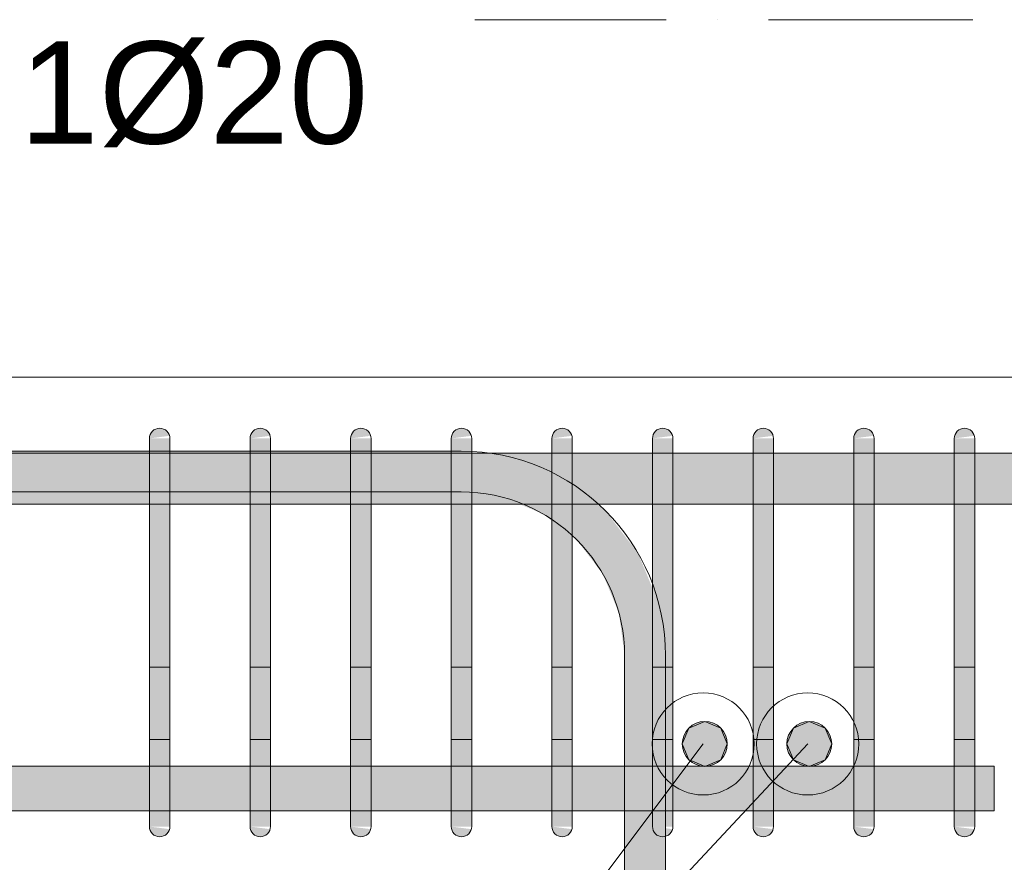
# Model space of a CAD drawing. Header units: millimetres. Extents: x -25607 to 9385, y 1894 to 10168.
# Tile 64 of 181: x -8862 to -8380, y 8682 to 9095. Entities that reach past the tile are written whole.
import ezdxf

# ---------------------------------------------------------------- set-up
doc = ezdxf.new("R2010")
doc.units = ezdxf.units.MM
doc.linetypes.add('Čerchovaná', pattern=[150, 100, -25, 0, -25])
for name, color, linetype, lineweight in [('A-FLOR-LEVL', 51, 'Continuous', 5), ('S-BEAM', 12, 'Continuous', 9), ('S-COLS', 52, 'Continuous', 9), ('S-RBAR', 171, 'Continuous', 5), ('S-RBAR-IDEN', 171, 'Continuous', 5)]:
    doc.layers.add(name, color=color, linetype=linetype, lineweight=lineweight)
doc.styles.add('Arial', font='arial.ttf', dxfattribs={"height": 50})

msp = doc.modelspace()

# ---------------------------------------------------------------- hatches: boundary and pattern name
at = {"layer": 'S-RBAR'}
for color, points in [(7, [(-8798.59, 8890), (-8788.76, 8891.29), (-8789.26, 8892.5), (-8790.06, 8893.54), (-8791.09, 8894.33), (-8792.3, 8894.83), (-8793.59, 8895), (-8794.89, 8894.83), (-8796.09, 8894.33), (-8797.13, 8893.54), (-8797.92, 8892.5), (-8798.42, 8891.29)]), (7, [(-8749.33, 8890), (-8739.5, 8891.29), (-8740, 8892.5), (-8740.8, 8893.54), (-8741.99, 8894.4), (-8743.04, 8894.83), (-8744.33, 8895), (-8745.63, 8894.83), (-8746.83, 8894.33), (-8747.87, 8893.54), (-8748.66, 8892.5), (-8749.16, 8891.29)]), (7, [(-8700.07, 8890), (-8690.24, 8891.29), (-8690.74, 8892.5), (-8691.53, 8893.54), (-8692.73, 8894.4), (-8693.77, 8894.83), (-8695.07, 8895), (-8696.36, 8894.83), (-8697.57, 8894.33), (-8698.6, 8893.54), (-8699.4, 8892.5), (-8699.9, 8891.29)]), (7, [(-8650.81, 8890), (-8640.98, 8891.29), (-8641.48, 8892.5), (-8642.27, 8893.54), (-8643.47, 8894.4), (-8644.51, 8894.83), (-8645.81, 8895), (-8647.68, 8894.59), (-8648.31, 8894.33), (-8649.34, 8893.54), (-8650.14, 8892.5), (-8650.64, 8891.29)]), (7, [(-8601.54, 8890), (-8591.71, 8891.29), (-8592.21, 8892.5), (-8593.01, 8893.54), (-8594.21, 8894.4), (-8595.25, 8894.83), (-8596.54, 8895), (-8597.84, 8894.83), (-8599.04, 8894.33), (-8600.08, 8893.54), (-8600.87, 8892.5), (-8601.37, 8891.29)]), (7, [(-8552.28, 8890), (-8542.45, 8891.29), (-8542.95, 8892.5), (-8543.75, 8893.54), (-8544.94, 8894.4), (-8545.99, 8894.83), (-8547.28, 8895), (-8548.57, 8894.83), (-8549.78, 8894.33), (-8550.82, 8893.54), (-8551.61, 8892.5), (-8552.11, 8891.29)]), (7, [(-8503.02, 8890), (-8493.19, 8891.29), (-8493.69, 8892.5), (-8494.48, 8893.54), (-8495.52, 8894.33), (-8496.72, 8894.83), (-8498.02, 8895), (-8499.31, 8894.83), (-8500.52, 8894.33), (-8501.55, 8893.54), (-8502.35, 8892.5), (-8502.85, 8891.29)]), (7, [(-8453.76, 8890), (-8443.93, 8891.29), (-8444.43, 8892.5), (-8445.22, 8893.54), (-8446.42, 8894.4), (-8447.46, 8894.83), (-8448.76, 8895), (-8450.05, 8894.83), (-8451.26, 8894.33), (-8452.29, 8893.54), (-8453.09, 8892.5), (-8453.58, 8891.29)]), (7, [(-8404.49, 8890), (-8394.66, 8891.29), (-8395.16, 8892.5), (-8395.96, 8893.54), (-8397.16, 8894.4), (-8398.2, 8894.83), (-8399.49, 8895), (-8400.79, 8894.83), (-8401.99, 8894.33), (-8403.03, 8893.54), (-8403.82, 8892.5), (-8404.32, 8891.29)]), (7, [(-8788.59, 8865), (-8788.59, 8890), (-8798.59, 8890), (-8798.59, 8865)]), (7, [(-8739.33, 8865), (-8739.33, 8890), (-8749.33, 8890), (-8749.33, 8865)]), (7, [(-8690.07, 8865), (-8690.07, 8890), (-8700.07, 8890), (-8700.07, 8865)]), (7, [(-8647.68, 8865), (-8640.81, 8865), (-8640.98, 8890), (-8650.81, 8890), (-8650.81, 8865)]), (7, [(-8591.54, 8865), (-8591.54, 8890), (-8601.54, 8890), (-8601.54, 8865)]), (7, [(-8542.28, 8865), (-8542.28, 8890), (-8552.28, 8890), (-8552.28, 8865)]), (7, [(-8493.02, 8865), (-8493.02, 8890), (-8503.02, 8890), (-8503.02, 8865)]), (7, [(-8443.76, 8865), (-8443.76, 8890), (-8453.76, 8890), (-8453.76, 8865)]), (7, [(-8394.49, 8865), (-8394.49, 8890), (-8404.49, 8890), (-8404.49, 8865)]), (7, [(-8788.59, 8725), (-8788.59, 8865), (-8798.59, 8865), (-8798.59, 8725)]), (7, [(-8739.33, 8725), (-8739.33, 8865), (-8749.33, 8865), (-8749.33, 8725)]), (7, [(-8690.07, 8725), (-8690.07, 8865), (-8700.07, 8865), (-8700.07, 8725)]), (7, [(-8640.81, 8725), (-8640.81, 8865), (-8650.81, 8865), (-8650.81, 8725), (-8647.68, 8725)]), (7, [(-8591.54, 8725), (-8591.54, 8865), (-8601.54, 8865), (-8601.54, 8725)]), (7, [(-8542.28, 8725), (-8542.28, 8865), (-8552.28, 8865), (-8552.28, 8725)]), (7, [(-8493.02, 8725), (-8493.02, 8865), (-8503.02, 8865), (-8503.02, 8725), (-8493.36, 8725)]), (7, [(-8443.76, 8725), (-8443.76, 8865), (-8453.76, 8865), (-8453.76, 8725)]), (7, [(-8394.49, 8725), (-8394.49, 8865), (-8404.49, 8865), (-8404.49, 8725)]), (256, [(-8526.66, 8729.45), (-8518.88, 8732.67), (-8515.66, 8740.45), (-8518.88, 8748.22), (-8526.66, 8751.45), (-8534.44, 8748.22), (-8537.66, 8740.45), (-8534.44, 8732.67), (-8531.94, 8731.63)]), (256, [(-8475.49, 8729.45), (-8467.71, 8732.67), (-8464.49, 8740.45), (-8467.71, 8748.22), (-8475.49, 8751.45), (-8483.27, 8748.22), (-8486.49, 8740.45), (-8483.27, 8732.67)]), (7, [(-8788.76, 8700), (-8788.59, 8700), (-8788.59, 8725), (-8798.59, 8725), (-8798.59, 8700), (-8793.59, 8700)]), (7, [(-8739.5, 8700), (-8739.33, 8700), (-8739.33, 8725), (-8749.33, 8725), (-8749.33, 8700), (-8744.33, 8700)]), (7, [(-8690.24, 8700), (-8690.07, 8700), (-8690.07, 8725), (-8700.07, 8725), (-8700.07, 8700), (-8695.07, 8700)]), (7, [(-8640.98, 8700), (-8640.81, 8700), (-8640.81, 8725), (-8650.81, 8725), (-8650.81, 8700), (-8645.81, 8700)]), (7, [(-8591.71, 8700), (-8591.54, 8700), (-8591.54, 8725), (-8601.54, 8725), (-8601.54, 8700), (-8596.54, 8700)]), (7, [(-8542.45, 8700), (-8542.28, 8700), (-8542.28, 8725), (-8552.28, 8725), (-8552.28, 8700), (-8547.28, 8700)]), (7, [(-8493.19, 8700), (-8493.02, 8700), (-8493.02, 8725), (-8503.02, 8725), (-8503.02, 8700), (-8493.36, 8700)]), (7, [(-8443.93, 8700), (-8443.76, 8700), (-8443.76, 8725), (-8453.76, 8725), (-8453.76, 8700), (-8448.76, 8700)]), (7, [(-8394.66, 8700), (-8394.49, 8700), (-8394.49, 8725), (-8404.49, 8725), (-8404.49, 8700), (-8399.49, 8700)]), (7, [(-8793.59, 8695), (-8792.3, 8695.17), (-8791.09, 8695.67), (-8790.06, 8696.46), (-8789.26, 8697.5), (-8788.76, 8698.71), (-8798.59, 8700), (-8798.42, 8698.71), (-8797.92, 8697.5), (-8797.13, 8696.46), (-8796.09, 8695.67), (-8794.89, 8695.17)]), (7, [(-8744.33, 8695), (-8743.04, 8695.17), (-8741.83, 8695.67), (-8740.8, 8696.46), (-8740, 8697.5), (-8739.5, 8698.71), (-8749.33, 8700), (-8749.16, 8698.71), (-8748.66, 8697.5), (-8747.87, 8696.46), (-8746.83, 8695.67), (-8745.63, 8695.17)]), (7, [(-8695.07, 8695), (-8693.77, 8695.17), (-8692.57, 8695.67), (-8691.53, 8696.46), (-8690.74, 8697.5), (-8690.24, 8698.71), (-8700.07, 8700), (-8699.9, 8698.71), (-8699.4, 8697.5), (-8698.6, 8696.46), (-8697.57, 8695.67), (-8696.36, 8695.17)]), (7, [(-8645.81, 8695), (-8644.51, 8695.17), (-8643.31, 8695.67), (-8642.27, 8696.46), (-8641.48, 8697.5), (-8640.98, 8698.71), (-8650.81, 8700), (-8650.64, 8698.71), (-8650.14, 8697.5), (-8649.34, 8696.46), (-8647.68, 8695.41), (-8647.1, 8695.17)]), (7, [(-8596.54, 8695), (-8595.25, 8695.17), (-8594.04, 8695.67), (-8593.01, 8696.46), (-8592.21, 8697.5), (-8591.71, 8698.71), (-8601.54, 8700), (-8601.37, 8698.71), (-8600.87, 8697.5), (-8600.08, 8696.46), (-8599.04, 8695.67), (-8597.84, 8695.17)]), (7, [(-8547.28, 8695), (-8545.99, 8695.17), (-8544.78, 8695.67), (-8543.75, 8696.46), (-8542.95, 8697.5), (-8542.45, 8698.71), (-8552.28, 8700), (-8552.11, 8698.71), (-8551.61, 8697.5), (-8550.82, 8696.46), (-8549.78, 8695.67), (-8548.57, 8695.17)]), (7, [(-8498.02, 8695), (-8496.72, 8695.17), (-8495.52, 8695.67), (-8494.48, 8696.46), (-8493.36, 8698.3), (-8493.36, 8698.73), (-8503.02, 8700), (-8502.85, 8698.71), (-8502.35, 8697.5), (-8501.55, 8696.46), (-8500.52, 8695.67), (-8499.31, 8695.17)]), (7, [(-8448.76, 8695), (-8447.46, 8695.17), (-8446.26, 8695.67), (-8445.22, 8696.46), (-8444.43, 8697.5), (-8443.93, 8698.71), (-8453.76, 8700), (-8453.58, 8698.71), (-8453.09, 8697.5), (-8452.29, 8696.46), (-8451.26, 8695.67), (-8450.05, 8695.17)]), (7, [(-8399.49, 8695), (-8398.2, 8695.17), (-8396.99, 8695.67), (-8395.96, 8696.46), (-8395.16, 8697.5), (-8394.66, 8698.71), (-8404.49, 8700), (-8404.32, 8698.71), (-8403.82, 8697.5), (-8403.03, 8696.46), (-8401.99, 8695.67), (-8400.79, 8695.17)])]:
    msp.add_hatch(color=color, dxfattribs=at).paths.add_polyline_path(points)
h = msp.add_hatch(color=7, dxfattribs=at)
h.paths.add_polyline_path([(-10732.07, 8857.8), (-10564.43, 8857.8), (-10564.43, 8882.8), (-10732.07, 8882.8), (-10732.07, 8863.81)])
h.paths.add_polyline_path([(-10760, 8857.8), (-10742.07, 8857.8), (-10742.07, 8882.8), (-10760, 8882.8), (-10760, 8863.81)])
h.paths.add_polyline_path([(-7035, 8857.8), (-7035, 8882.8), (-7123.69, 8882.8), (-7123.69, 8857.8), (-7065.91, 8857.8)])
h.paths.add_polyline_path([(-10554.43, 8857.8), (-10386.78, 8857.8), (-10386.78, 8882.8), (-10554.43, 8882.8), (-10554.43, 8863.81)])
h.paths.add_polyline_path([(-7837.5, 8857.8), (-7764.89, 8857.8), (-7764.89, 8882.8), (-7851.13, 8882.8), (-7851.13, 8857.8)])
h.paths.add_polyline_path([(-10376.78, 8857.8), (-10209.14, 8857.8), (-10209.14, 8882.8), (-10376.78, 8882.8), (-10376.78, 8863.81)])
h.paths.add_polyline_path([(-10199.14, 8857.8), (-10009.14, 8857.8), (-10009.14, 8882.8), (-10199.14, 8882.8), (-10199.14, 8863.81)])
h.paths.add_polyline_path([(-7754.89, 8857.8), (-7668.65, 8857.8), (-7668.65, 8882.8), (-7754.89, 8882.8), (-7754.89, 8863.81)])
h.paths.add_polyline_path([(-7961.13, 8857.8), (-7961.13, 8882.8), (-8000.39, 8882.8), (-8000.39, 8857.8), (-7991.82, 8857.8)])
h.paths.add_polyline_path([(-7861.13, 8857.8), (-7861.13, 8882.8), (-7951.13, 8882.8), (-7951.13, 8857.8)])
h.paths.add_polyline_path([(-8108.92, 8857.8), (-8108.92, 8882.8), (-8148.18, 8882.8), (-8148.18, 8857.8), (-8146.14, 8857.8)])
h.paths.add_polyline_path([(-8059.65, 8857.8), (-8059.65, 8882.8), (-8098.92, 8882.8), (-8098.92, 8857.8)])
h.paths.add_polyline_path([(-8010.39, 8857.8), (-8010.39, 8882.8), (-8049.65, 8882.8), (-8049.65, 8857.8)])
h.paths.add_polyline_path([(-9999.14, 8857.8), (-9916.59, 8857.8), (-9916.59, 8882.8), (-9999.14, 8882.8), (-9999.14, 8863.81)])
h.paths.add_polyline_path([(-9906.59, 8857.8), (-9824.05, 8857.8), (-9824.05, 8882.8), (-9906.59, 8882.8), (-9906.59, 8863.81)])
h.paths.add_polyline_path([(-9721.5, 8857.8), (-9638.96, 8857.8), (-9638.96, 8882.8), (-9721.5, 8882.8), (-9721.5, 8863.81)])
h.paths.add_polyline_path([(-9814.05, 8857.8), (-9731.5, 8857.8), (-9731.5, 8882.8), (-9814.05, 8882.8), (-9814.05, 8863.81)])
h.paths.add_polyline_path([(-9536.41, 8857.8), (-9453.87, 8857.8), (-9453.87, 8882.8), (-9536.41, 8882.8), (-9536.41, 8863.81)])
h.paths.add_polyline_path([(-9628.96, 8857.8), (-9546.41, 8857.8), (-9546.41, 8882.8), (-9628.96, 8882.8), (-9628.96, 8863.81)])
h.paths.add_polyline_path([(-8256.7, 8857.8), (-8256.7, 8882.8), (-8295.97, 8882.8), (-8295.97, 8857.8)])
h.paths.add_polyline_path([(-8207.44, 8857.8), (-8207.44, 8882.8), (-8246.7, 8882.8), (-8246.7, 8857.8)])
h.paths.add_polyline_path([(-8197.44, 8857.8), (-8158.18, 8857.8), (-8158.18, 8882.8), (-8197.44, 8882.8), (-8197.44, 8863.81)])
h.paths.add_polyline_path([(-8453.76, 8857.8), (-8453.76, 8882.8), (-8493.02, 8882.8), (-8493.02, 8857.8), (-8454.78, 8857.8)])
h.paths.add_polyline_path([(-8404.49, 8857.8), (-8404.49, 8882.8), (-8443.76, 8882.8), (-8443.76, 8857.8)])
h.paths.add_polyline_path([(-8355.23, 8857.8), (-8355.23, 8882.8), (-8394.49, 8882.8), (-8394.49, 8857.8)])
h.paths.add_polyline_path([(-8305.97, 8857.8), (-8305.97, 8882.8), (-8345.23, 8882.8), (-8345.23, 8857.8)])
h.paths.add_polyline_path([(-9443.87, 8857.8), (-9361.32, 8857.8), (-9361.32, 8882.8), (-9443.87, 8882.8), (-9443.87, 8863.81)])
h.paths.add_polyline_path([(-9258.78, 8857.8), (-9176.23, 8857.8), (-9176.23, 8882.8), (-9258.78, 8882.8), (-9258.78, 8863.81)])
h.paths.add_polyline_path([(-9351.32, 8857.8), (-9268.78, 8857.8), (-9268.78, 8882.8), (-9351.32, 8882.8), (-9351.32, 8863.81)])
h.paths.add_polyline_path([(-9073.69, 8857.8), (-8991.14, 8857.8), (-8991.14, 8882.8), (-9073.69, 8882.8), (-9073.69, 8863.81)])
h.paths.add_polyline_path([(-8601.54, 8857.8), (-8601.54, 8882.8), (-8640.81, 8882.8), (-8640.81, 8857.8), (-8609.1, 8857.8)])
h.paths.add_polyline_path([(-9166.23, 8857.8), (-9083.69, 8857.8), (-9083.69, 8882.8), (-9166.23, 8882.8), (-9166.23, 8863.81)])
h.paths.add_polyline_path([(-8981.14, 8857.8), (-8898.59, 8857.8), (-8898.59, 8882.8), (-8981.14, 8882.8), (-8981.14, 8863.81)])
h.paths.add_polyline_path([(-8552.28, 8857.8), (-8552.28, 8882.8), (-8591.54, 8882.8), (-8591.54, 8857.8)])
h.paths.add_polyline_path([(-8542.28, 8857.8), (-8503.02, 8857.8), (-8503.02, 8882.8), (-8542.28, 8882.8), (-8542.28, 8863.81)])
h.paths.add_polyline_path([(-8749.33, 8857.8), (-8749.33, 8882.8), (-8788.59, 8882.8), (-8788.59, 8857.8), (-8763.41, 8857.8)])
h.paths.add_polyline_path([(-8700.07, 8857.8), (-8700.07, 8882.8), (-8739.33, 8882.8), (-8739.33, 8857.8)])
h.paths.add_polyline_path([(-7562.41, 8857.8), (-7476.17, 8857.8), (-7476.17, 8882.8), (-7562.41, 8882.8), (-7562.41, 8863.81)])
h.paths.add_polyline_path([(-7658.65, 8857.8), (-7572.41, 8857.8), (-7572.41, 8882.8), (-7658.65, 8882.8), (-7658.65, 8863.81)])
h.paths.add_polyline_path([(-8888.59, 8857.8), (-8798.59, 8857.8), (-8798.59, 8882.8), (-8888.59, 8882.8), (-8888.59, 8863.81)])
h.paths.add_polyline_path([(-8690.07, 8857.8), (-8650.81, 8857.8), (-8650.81, 8882.8), (-8690.07, 8882.8), (-8690.07, 8863.81)])
h.paths.add_polyline_path([(-7133.69, 8857.8), (-7133.69, 8882.8), (-7273.69, 8882.8), (-7273.69, 8857.8), (-7220.23, 8857.8)])
h.paths.add_polyline_path([(-7369.93, 8857.8), (-7283.69, 8857.8), (-7283.69, 8882.8), (-7369.93, 8882.8), (-7369.93, 8863.81)])
h.paths.add_polyline_path([(-7379.93, 8857.8), (-7379.93, 8882.8), (-7466.17, 8882.8), (-7466.17, 8857.8)])
h = msp.add_hatch(color=7, dxfattribs=at)
h.paths.add_polyline_path([(-8917.73, 8882.8), (-8898.59, 8882.8), (-8898.59, 8883.8), (-8981.14, 8883.8), (-8981.14, 8882.8)])
h.paths.add_polyline_path([(-9166.23, 8882.8), (-9083.69, 8882.8), (-9083.69, 8883.8), (-9166.23, 8883.8)])
h.paths.add_polyline_path([(-8650.81, 8882.8), (-8650.81, 8883.8), (-8690.07, 8883.8), (-8690.07, 8882.8), (-8686.25, 8882.8)])
h.paths.add_polyline_path([(-9226.37, 8882.8), (-9176.23, 8882.8), (-9176.23, 8883.8), (-9258.78, 8883.8), (-9258.78, 8882.8)])
h.paths.add_polyline_path([(-8700.07, 8882.8), (-8700.07, 8883.8), (-8739.33, 8883.8), (-8739.33, 8882.8), (-8724.83, 8882.8)])
h.paths.add_polyline_path([(-9073.69, 8882.8), (-8991.14, 8882.8), (-8991.14, 8883.8), (-9073.69, 8883.8)])
h.paths.add_polyline_path([(-8749.33, 8882.8), (-8749.33, 8883.8), (-8788.59, 8883.8), (-8788.59, 8882.8), (-8763.41, 8882.8)])
h.paths.add_polyline_path([(-8798.59, 8882.8), (-8798.59, 8883.8), (-8888.59, 8883.8), (-8888.59, 8882.8), (-8840.57, 8882.8)])
h = msp.add_hatch(color=7, dxfattribs=at)
h.paths.add_polyline_path([(-8552.28, 8783.8), (-8552.28, 8816.74), (-8559.35, 8833.8), (-8575.24, 8854.51), (-8579.53, 8857.8), (-8591.54, 8857.8), (-8591.54, 8842.03), (-8589.38, 8840.37), (-8576.67, 8823.8), (-8568.68, 8804.51), (-8565.95, 8783.8)])
h.paths.add_polyline_path([(-8601.54, 8849.7), (-8601.54, 8857.8), (-8617.34, 8857.8), (-8605.95, 8853.09)])
h.paths.add_polyline_path([(-8638.35, 8882.8), (-8640.81, 8883.13), (-8640.81, 8882.8)])
h = msp.add_hatch(color=7, dxfattribs=at)
h.paths.add_polyline_path([(-8545.95, 7883.8), (-8545.95, 7916), (-8546.95, 7916), (-8546.95, 7883.8)])
h.paths.add_polyline_path([(-8565.95, 7883.8), (-8564.95, 7883.8), (-8565.14, 7916), (-8565.95, 7916), (-8565.95, 7884.87)])
h.paths.add_polyline_path([(-8565.95, 7924), (-8564.95, 7924), (-8565.14, 8016), (-8565.95, 8016), (-8565.95, 7946.05)])
h.paths.add_polyline_path([(-8545.95, 7924), (-8545.95, 8016), (-8546.95, 8016), (-8546.95, 7924)])
h.paths.add_polyline_path([(-8565.95, 8024), (-8564.95, 8024), (-8565.14, 8116), (-8565.95, 8116), (-8565.95, 8068.42)])
h.paths.add_polyline_path([(-8545.95, 8024), (-8545.95, 8116), (-8546.95, 8116), (-8546.95, 8024)])
h.paths.add_polyline_path([(-8565.95, 8124), (-8564.95, 8124), (-8565.14, 8216), (-8565.95, 8216), (-8565.95, 8129.6)])
h.paths.add_polyline_path([(-8546.95, 8124), (-8545.95, 8124), (-8545.95, 8216), (-8546.95, 8216), (-8546.95, 8129.6)])
h.paths.add_polyline_path([(-8565.95, 8224), (-8564.95, 8224), (-8565.14, 8316), (-8565.95, 8316), (-8565.95, 8251.97)])
h.paths.add_polyline_path([(-8545.95, 8224), (-8545.95, 8316), (-8546.95, 8316), (-8546.95, 8224)])
h.paths.add_polyline_path([(-8546.95, 8324), (-8545.95, 8324), (-8545.95, 8416), (-8546.95, 8416), (-8546.95, 8374.34)])
h.paths.add_polyline_path([(-8565.95, 8324), (-8564.95, 8324), (-8565.14, 8416), (-8565.95, 8416), (-8565.95, 8374.34)])
h.paths.add_polyline_path([(-8546.95, 8424), (-8545.95, 8424), (-8545.95, 8516), (-8546.95, 8516), (-8546.95, 8435.52)])
h.paths.add_polyline_path([(-8565.14, 8424), (-8564.95, 8424), (-8565.14, 8516), (-8565.95, 8516), (-8565.95, 8424)])
h.paths.add_polyline_path([(-8565.95, 8524), (-8564.95, 8524), (-8565.14, 8616), (-8565.95, 8616), (-8565.95, 8557.89)])
h.paths.add_polyline_path([(-8546.95, 8524), (-8545.95, 8524), (-8545.95, 8616), (-8546.95, 8616), (-8546.95, 8557.89)])
h.paths.add_polyline_path([(-8565.14, 8624), (-8564.95, 8624), (-8564.95, 8660), (-8546.95, 8660), (-8546.95, 8624), (-8545.95, 8624), (-8545.99, 8695.17), (-8547.28, 8695), (-8548.57, 8695.17), (-8549.78, 8695.67), (-8550.82, 8696.46), (-8551.61, 8697.5), (-8552.11, 8698.71), (-8552.28, 8701.67), (-8552.28, 8707.64), (-8565.95, 8707.64), (-8565.95, 8624)])
h.paths.add_polyline_path([(-8545.95, 8699.17), (-8545.95, 8700), (-8552.28, 8700), (-8547.28, 8699.34)])
h.paths.add_polyline_path([(-8552.28, 8729.64), (-8552.28, 8783.8), (-8565.95, 8783.8), (-8565.95, 8729.64)])
h = msp.add_hatch(color=256, dxfattribs=at)
edge = h.paths.add_edge_path()
edge.add_arc((-8526.66, 8740.45), 11, 0, 360)
h = msp.add_hatch(color=256, dxfattribs=at)
edge = h.paths.add_edge_path()
edge.add_arc((-8475.49, 8740.45), 11, 0, 360)
h = msp.add_hatch(color=7, dxfattribs=at)
h.paths.add_polyline_path([(-13155, 8707.64), (-13121.05, 8707.92), (-13121.05, 8729.64), (-13155, 8729.64), (-13155, 8710.85)])
h.paths.add_polyline_path([(-9303.53, 8707.64), (-9268.78, 8707.92), (-9268.78, 8729.64), (-9351.32, 8729.64), (-9351.32, 8707.64), (-9342.11, 8707.64)])
h.paths.add_polyline_path([(-10376.78, 8707.64), (-10209.14, 8707.92), (-10209.14, 8729.64), (-10376.78, 8729.64), (-10376.78, 8707.92)])
h.paths.add_polyline_path([(-13111.05, 8707.64), (-13072.66, 8707.92), (-13072.66, 8729.64), (-13111.05, 8729.64), (-13111.05, 8707.92)])
h.paths.add_polyline_path([(-12081.27, 8707.64), (-12030.27, 8707.92), (-12030.27, 8729.64), (-12112.82, 8729.64), (-12112.82, 8707.64)])
h.paths.add_polyline_path([(-12020.27, 8707.64), (-11937.73, 8707.92), (-11937.73, 8729.64), (-12020.27, 8729.64), (-12020.27, 8707.92)])
h.paths.add_polyline_path([(-10386.78, 8707.64), (-10386.78, 8729.64), (-10554.43, 8729.64), (-10554.43, 8707.64), (-10422.34, 8707.64)])
h.paths.add_polyline_path([(-13062.66, 8707.64), (-13024.27, 8707.92), (-13024.27, 8729.64), (-13062.66, 8729.64), (-13062.66, 8707.92)])
h.paths.add_polyline_path([(-8404.49, 8707.64), (-8404.49, 8729.64), (-8443.76, 8729.64), (-8443.76, 8707.64), (-8416.2, 8707.64)])
h.paths.add_polyline_path([(-8385, 8707.64), (-8385, 8729.64), (-8394.49, 8729.64), (-8394.49, 8707.64)])
h.paths.add_polyline_path([(-9258.78, 8707.64), (-9176.23, 8707.92), (-9176.23, 8729.64), (-9258.78, 8729.64), (-9258.78, 8707.92)])
h.paths.add_polyline_path([(-11927.73, 8707.64), (-11845.18, 8707.92), (-11845.18, 8729.64), (-11927.73, 8729.64), (-11927.73, 8707.92)])
h.paths.add_polyline_path([(-12122.82, 8707.64), (-12122.82, 8729.64), (-12205.36, 8729.64), (-12205.36, 8707.64), (-12158.43, 8707.64)])
h.paths.add_polyline_path([(-10199.14, 8707.64), (-10009.14, 8707.92), (-10009.14, 8729.64), (-10199.14, 8729.64), (-10199.14, 8707.92)])
h.paths.add_polyline_path([(-9361.32, 8707.64), (-9361.32, 8729.64), (-9443.87, 8729.64), (-9443.87, 8707.64), (-9380.69, 8707.64)])
h.paths.add_polyline_path([(-13014.27, 8707.64), (-12975.88, 8707.92), (-12975.88, 8729.64), (-13014.27, 8729.64), (-13014.27, 8707.92)])
h.paths.add_polyline_path([(-8453.76, 8707.64), (-8453.76, 8729.64), (-8493.02, 8729.64), (-8493.02, 8707.64), (-8454.78, 8707.64)])
h.paths.add_polyline_path([(-10564.43, 8707.64), (-10564.43, 8729.64), (-10732.07, 8729.64), (-10732.07, 8707.64), (-10576.66, 8707.64)])
h.paths.add_polyline_path([(-9166.23, 8707.64), (-9083.69, 8707.92), (-9083.69, 8729.64), (-9166.23, 8729.64), (-9166.23, 8707.92)])
h.paths.add_polyline_path([(-8503.02, 8707.64), (-8503.02, 8729.64), (-8542.28, 8729.64), (-8542.28, 8707.64), (-8531.94, 8707.64)])
h.paths.add_polyline_path([(-12215.36, 8707.64), (-12215.36, 8729.64), (-12297.91, 8729.64), (-12297.91, 8707.64), (-12235.59, 8707.64)])
h.paths.add_polyline_path([(-9999.14, 8707.64), (-9916.59, 8707.92), (-9916.59, 8729.64), (-9999.14, 8729.64), (-9999.14, 8707.92)])
h.paths.add_polyline_path([(-12965.88, 8707.64), (-12927.49, 8707.92), (-12927.49, 8729.64), (-12965.88, 8729.64), (-12965.88, 8707.92)])
h.paths.add_polyline_path([(-11835.18, 8707.64), (-11752.64, 8707.92), (-11752.64, 8729.64), (-11835.18, 8729.64), (-11835.18, 8707.92)])
h.paths.add_polyline_path([(-12917.49, 8707.64), (-12879.1, 8707.92), (-12879.1, 8729.64), (-12917.49, 8729.64), (-12917.49, 8707.92)])
h.paths.add_polyline_path([(-8552.28, 8707.64), (-8552.28, 8729.64), (-8591.54, 8729.64), (-8591.54, 8707.64), (-8570.52, 8707.64)])
h.paths.add_polyline_path([(-10742.07, 8707.64), (-10742.07, 8729.64), (-10909.71, 8729.64), (-10909.71, 8707.64), (-10769.56, 8707.64)])
h.paths.add_polyline_path([(-9453.87, 8707.64), (-9453.87, 8729.64), (-9536.41, 8729.64), (-9536.41, 8707.64), (-9457.85, 8707.64)])
h.paths.add_polyline_path([(-10919.71, 8707.64), (-10919.71, 8729.64), (-11087.36, 8729.64), (-11087.36, 8707.64), (-10923.88, 8707.64)])
h.paths.add_polyline_path([(-12869.1, 8707.64), (-12830.71, 8707.92), (-12830.71, 8729.64), (-12869.1, 8729.64), (-12869.1, 8707.92)])
h.paths.add_polyline_path([(-8601.54, 8707.64), (-8601.54, 8729.64), (-8640.81, 8729.64), (-8640.81, 8707.64), (-8609.1, 8707.64)])
h.paths.add_polyline_path([(-9073.69, 8707.64), (-8991.14, 8707.92), (-8991.14, 8729.64), (-9073.69, 8729.64), (-9073.69, 8707.92)])
h.paths.add_polyline_path([(-9906.59, 8707.64), (-9824.05, 8707.92), (-9824.05, 8729.64), (-9906.59, 8729.64), (-9906.59, 8707.92)])
h.paths.add_polyline_path([(-12307.91, 8707.64), (-12307.91, 8729.64), (-12390.45, 8729.64), (-12390.45, 8707.64), (-12312.75, 8707.64)])
h.paths.add_polyline_path([(-12820.71, 8707.64), (-12782.32, 8707.92), (-12782.32, 8729.64), (-12820.71, 8729.64), (-12820.71, 8707.92)])
h.paths.add_polyline_path([(-8650.81, 8707.64), (-8650.81, 8729.64), (-8690.07, 8729.64), (-8690.07, 8707.64), (-8686.25, 8707.64)])
h.paths.add_polyline_path([(-11742.64, 8707.64), (-11660.09, 8707.92), (-11660.09, 8729.64), (-11742.64, 8729.64), (-11742.64, 8707.92)])
h.paths.add_polyline_path([(-11097.36, 8707.64), (-11097.36, 8729.64), (-11265, 8729.64), (-11265, 8707.64), (-11116.77, 8707.64)])
h.paths.add_polyline_path([(-8700.07, 8707.64), (-8700.07, 8729.64), (-8739.33, 8729.64), (-8739.33, 8707.64), (-8724.83, 8707.64)])
h.paths.add_polyline_path([(-12400.45, 8707.64), (-12400.45, 8729.64), (-12483, 8729.64), (-12483, 8707.64), (-12428.48, 8707.64)])
h.paths.add_polyline_path([(-9814.05, 8707.64), (-9731.5, 8707.92), (-9731.5, 8729.64), (-9814.05, 8729.64), (-9814.05, 8707.92)])
h.paths.add_polyline_path([(-12772.32, 8707.64), (-12733.93, 8707.92), (-12733.93, 8729.64), (-12772.32, 8729.64), (-12772.32, 8707.92)])
h.paths.add_polyline_path([(-9546.41, 8707.64), (-9546.41, 8729.64), (-9628.96, 8729.64), (-9628.96, 8707.64), (-9573.59, 8707.64)])
h.paths.add_polyline_path([(-12723.93, 8707.64), (-12685.54, 8707.92), (-12685.54, 8729.64), (-12723.93, 8729.64), (-12723.93, 8707.92)])
h.paths.add_polyline_path([(-8749.33, 8707.64), (-8749.33, 8729.64), (-8788.59, 8729.64), (-8788.59, 8707.64), (-8763.41, 8707.64)])
h.paths.add_polyline_path([(-8981.14, 8707.64), (-8898.59, 8707.92), (-8898.59, 8729.64), (-8981.14, 8729.64), (-8981.14, 8707.92)])
h.paths.add_polyline_path([(-11275, 8707.64), (-11275, 8729.64), (-11465, 8729.64), (-11465, 8707.64), (-11309.67, 8707.64)])
h.paths.add_polyline_path([(-12675.54, 8707.64), (-12585.54, 8707.92), (-12585.54, 8729.64), (-12675.54, 8729.64), (-12675.54, 8707.92)])
h.paths.add_polyline_path([(-8798.59, 8707.64), (-8798.59, 8729.64), (-8888.59, 8729.64), (-8888.59, 8707.64), (-8801.99, 8707.64)])
h.paths.add_polyline_path([(-11650.09, 8707.64), (-11567.55, 8707.92), (-11567.55, 8729.64), (-11650.09, 8729.64), (-11650.09, 8707.92)])
h.paths.add_polyline_path([(-11475, 8707.64), (-11475, 8729.64), (-11557.55, 8729.64), (-11557.55, 8707.64), (-11502.57, 8707.64)])
h.paths.add_polyline_path([(-12493, 8707.64), (-12493, 8729.64), (-12575.54, 8729.64), (-12575.54, 8707.64), (-12505.64, 8707.64)])
h.paths.add_polyline_path([(-9721.5, 8707.64), (-9638.96, 8707.92), (-9638.96, 8729.64), (-9721.5, 8729.64), (-9721.5, 8707.92)])

# ---------------------------------------------------------------- linework, layer by layer
at = {"layer": 'A-FLOR-LEVL', "linetype": 'Čerchovaná'}
msp.add_line((-25606.81, 9095), (-4574.67, 9095), dxfattribs=at)
at = {"layer": 'S-BEAM'}
msp.add_line((-8600, 8920), (-12940, 8920), dxfattribs=at)
msp.add_line((-8600, 8920), (-12940, 8920), dxfattribs=at)
at = {"layer": 'S-COLS'}
for p, q in [((-8150, 8920), (-8600, 8920)), ((-8600, 8920), (-8150, 8920))]:
    msp.add_line(p, q, dxfattribs=at)
at = {"layer": 'S-RBAR'}
for p, q in [((-8798.59, 8890), (-8798.59, 8865)), ((-8798.59, 8890), (-8798.59, 8865)), ((-8788.59, 8890), (-8788.59, 8865)), ((-8788.59, 8890), (-8788.59, 8865)), ((-8749.33, 8890), (-8749.33, 8865)), ((-8749.33, 8890), (-8749.33, 8865)), ((-8739.33, 8890), (-8739.33, 8865)), ((-8739.33, 8890), (-8739.33, 8865)), ((-8700.07, 8890), (-8700.07, 8865)), ((-8700.07, 8890), (-8700.07, 8865)), ((-8690.07, 8890), (-8690.07, 8865)), ((-8690.07, 8890), (-8690.07, 8865)), ((-8650.81, 8890), (-8650.81, 8865)), ((-8650.81, 8890), (-8650.81, 8865)), ((-8640.81, 8890), (-8640.81, 8865)), ((-8640.81, 8890), (-8640.81, 8865)), ((-8601.54, 8890), (-8601.54, 8865)), ((-8601.54, 8890), (-8601.54, 8865)), ((-8591.54, 8890), (-8591.54, 8865)), ((-8591.54, 8890), (-8591.54, 8865)), ((-8552.28, 8890), (-8552.28, 8865)), ((-8552.28, 8890), (-8552.28, 8865)), ((-8542.28, 8890), (-8542.28, 8865)), ((-8542.28, 8890), (-8542.28, 8865)), ((-8503.02, 8890), (-8503.02, 8865)), ((-8503.02, 8890), (-8503.02, 8865)), ((-8493.02, 8890), (-8493.02, 8865)), ((-8493.02, 8890), (-8493.02, 8865)), ((-8453.76, 8890), (-8453.76, 8865)), ((-8453.76, 8890), (-8453.76, 8865)), ((-8443.76, 8890), (-8443.76, 8865)), ((-8443.76, 8890), (-8443.76, 8865)), ((-8404.49, 8890), (-8404.49, 8865)), ((-8404.49, 8890), (-8404.49, 8865)), ((-8394.49, 8890), (-8394.49, 8865)), ((-8394.49, 8890), (-8394.49, 8865)), ((-7035, 8882.8), (-10760, 8882.8)), ((-7035, 8882.8), (-10760, 8882.8)), ((-7035, 8882.8), (-10760, 8882.8)), ((-8645.95, 8883.8), (-9266.95, 8883.8)), ((-8645.95, 8883.8), (-9265.95, 8883.8)), ((-8645.95, 8863.8), (-9266.95, 8863.8)), ((-8645.95, 8863.8), (-9265.95, 8863.8)), ((-8798.59, 8725), (-8798.59, 8865)), ((-8798.59, 8865), (-8798.59, 8725)), ((-8788.59, 8725), (-8788.59, 8865)), ((-8788.59, 8865), (-8788.59, 8725)), ((-8749.33, 8725), (-8749.33, 8865)), ((-8749.33, 8865), (-8749.33, 8725)), ((-8739.33, 8725), (-8739.33, 8865)), ((-8739.33, 8865), (-8739.33, 8725)), ((-8700.07, 8725), (-8700.07, 8865)), ((-8700.07, 8865), (-8700.07, 8725)), ((-8690.07, 8725), (-8690.07, 8865)), ((-8690.07, 8865), (-8690.07, 8725)), ((-8650.81, 8725), (-8650.81, 8865)), ((-8650.81, 8865), (-8650.81, 8725)), ((-8640.81, 8725), (-8640.81, 8865)), ((-8640.81, 8865), (-8640.81, 8725)), ((-8601.54, 8725), (-8601.54, 8865)), ((-8601.54, 8865), (-8601.54, 8725)), ((-8591.54, 8725), (-8591.54, 8865)), ((-8591.54, 8865), (-8591.54, 8725)), ((-8552.28, 8725), (-8552.28, 8865)), ((-8552.28, 8865), (-8552.28, 8725)), ((-8542.28, 8725), (-8542.28, 8865)), ((-8542.28, 8865), (-8542.28, 8725)), ((-8503.02, 8725), (-8503.02, 8865)), ((-8503.02, 8865), (-8503.02, 8725)), ((-8493.02, 8725), (-8493.02, 8865)), ((-8493.02, 8865), (-8493.02, 8725)), ((-8453.76, 8725), (-8453.76, 8865)), ((-8453.76, 8865), (-8453.76, 8725)), ((-8443.76, 8725), (-8443.76, 8865)), ((-8443.76, 8865), (-8443.76, 8725)), ((-8404.49, 8725), (-8404.49, 8865)), ((-8404.49, 8865), (-8404.49, 8725)), ((-8394.49, 8725), (-8394.49, 8865)), ((-8394.49, 8865), (-8394.49, 8725)), ((-7035, 8857.8), (-10760, 8857.8)), ((-7035, 8857.8), (-10760, 8857.8)), ((-7035, 8857.8), (-10760, 8857.8)), ((-8565.95, 7882.8), (-8565.95, 8783.8)), ((-8565.95, 7883.8), (-8565.95, 8783.8)), ((-8545.95, 7882.8), (-8545.95, 8783.8)), ((-8545.95, 7883.8), (-8545.95, 8783.8)), ((-8798.59, 8778.03), (-8798.59, 8742.68)), ((-8798.59, 8778.03), (-8788.59, 8778.03)), ((-8788.59, 8778.03), (-8788.59, 8742.68)), ((-8749.33, 8778.03), (-8749.33, 8742.68)), ((-8749.33, 8778.03), (-8739.33, 8778.03)), ((-8739.33, 8778.03), (-8739.33, 8742.68)), ((-8700.07, 8778.03), (-8700.07, 8742.68)), ((-8700.07, 8778.03), (-8690.07, 8778.03)), ((-8690.07, 8778.03), (-8690.07, 8742.68)), ((-8650.81, 8778.03), (-8650.81, 8742.68)), ((-8650.81, 8778.03), (-8640.81, 8778.03)), ((-8640.81, 8778.03), (-8640.81, 8742.68)), ((-8601.54, 8778.03), (-8601.54, 8742.68)), ((-8601.54, 8778.03), (-8591.54, 8778.03)), ((-8591.54, 8778.03), (-8591.54, 8742.68)), ((-8552.28, 8778.03), (-8552.28, 8742.68)), ((-8552.28, 8778.03), (-8542.28, 8778.03)), ((-8542.28, 8778.03), (-8542.28, 8742.68)), ((-8503.02, 8778.03), (-8503.02, 8742.68)), ((-8503.02, 8778.03), (-8493.02, 8778.03)), ((-8493.02, 8778.03), (-8493.02, 8742.68)), ((-8453.76, 8778.03), (-8453.76, 8742.68)), ((-8453.76, 8778.03), (-8443.76, 8778.03)), ((-8443.76, 8778.03), (-8443.76, 8742.68)), ((-8404.49, 8778.03), (-8404.49, 8742.68)), ((-8404.49, 8778.03), (-8394.49, 8778.03)), ((-8394.49, 8778.03), (-8394.49, 8742.68)), ((-8526.66, 8751.45), (-8534.44, 8748.22)), ((-8518.88, 8748.22), (-8526.66, 8751.45)), ((-8475.49, 8751.45), (-8483.27, 8748.22)), ((-8467.71, 8748.22), (-8475.49, 8751.45)), ((-8534.44, 8748.22), (-8537.66, 8740.45)), ((-8515.66, 8740.45), (-8518.88, 8748.22)), ((-8483.27, 8748.22), (-8486.49, 8740.45)), ((-8464.49, 8740.45), (-8467.71, 8748.22)), ((-8798.59, 8742.68), (-8798.59, 8700)), ((-8788.59, 8742.68), (-8798.59, 8742.68)), ((-8798.59, 8707.32), (-8798.59, 8742.68)), ((-8788.59, 8742.68), (-8788.59, 8700)), ((-8788.59, 8707.32), (-8788.59, 8742.68)), ((-8749.33, 8742.68), (-8749.33, 8700)), ((-8739.33, 8742.68), (-8749.33, 8742.68)), ((-8749.33, 8707.32), (-8749.33, 8742.68)), ((-8739.33, 8742.68), (-8739.33, 8700)), ((-8739.33, 8707.32), (-8739.33, 8742.68)), ((-8700.07, 8742.68), (-8700.07, 8700)), ((-8690.07, 8742.68), (-8700.07, 8742.68)), ((-8700.07, 8707.32), (-8700.07, 8742.68)), ((-8690.07, 8742.68), (-8690.07, 8700)), ((-8690.07, 8707.32), (-8690.07, 8742.68)), ((-8650.81, 8742.68), (-8650.81, 8700)), ((-8640.81, 8742.68), (-8650.81, 8742.68)), ((-8650.81, 8707.32), (-8650.81, 8742.68)), ((-8640.81, 8742.68), (-8640.81, 8700)), ((-8640.81, 8707.32), (-8640.81, 8742.68)), ((-8601.54, 8742.68), (-8601.54, 8700)), ((-8591.54, 8742.68), (-8601.54, 8742.68)), ((-8601.54, 8707.32), (-8601.54, 8742.68)), ((-8591.54, 8742.68), (-8591.54, 8700)), ((-8591.54, 8707.32), (-8591.54, 8742.68)), ((-8552.28, 8742.68), (-8552.28, 8700)), ((-8542.28, 8742.68), (-8552.28, 8742.68)), ((-8552.28, 8707.32), (-8552.28, 8742.68)), ((-8542.28, 8742.68), (-8542.28, 8700)), ((-8542.28, 8707.32), (-8542.28, 8742.68)), ((-8503.02, 8742.68), (-8503.02, 8700)), ((-8493.02, 8742.68), (-8503.02, 8742.68)), ((-8503.02, 8707.32), (-8503.02, 8742.68)), ((-8493.02, 8742.68), (-8493.02, 8700)), ((-8493.02, 8707.32), (-8493.02, 8742.68)), ((-8453.76, 8742.68), (-8453.76, 8700)), ((-8443.76, 8742.68), (-8453.76, 8742.68)), ((-8453.76, 8707.32), (-8453.76, 8742.68)), ((-8443.76, 8742.68), (-8443.76, 8700)), ((-8443.76, 8707.32), (-8443.76, 8742.68)), ((-8404.49, 8742.68), (-8404.49, 8700)), ((-8394.49, 8742.68), (-8404.49, 8742.68)), ((-8404.49, 8707.32), (-8404.49, 8742.68)), ((-8394.49, 8742.68), (-8394.49, 8700)), ((-8394.49, 8707.32), (-8394.49, 8742.68)), ((-8537.66, 8740.45), (-8534.44, 8732.67)), ((-8518.88, 8732.67), (-8515.66, 8740.45)), ((-8486.49, 8740.45), (-8483.27, 8732.67)), ((-8467.71, 8732.67), (-8464.49, 8740.45)), ((-8534.44, 8732.67), (-8531.94, 8731.63)), ((-8531.94, 8731.63), (-8526.66, 8729.45)), ((-8526.66, 8729.45), (-8518.88, 8732.67)), ((-8483.27, 8732.67), (-8475.49, 8729.45)), ((-8475.49, 8729.45), (-8467.71, 8732.67)), ((-8385, 8729.64), (-13155, 8729.64)), ((-8385, 8729.64), (-13155, 8729.64)), ((-8385, 8729.64), (-13155, 8729.64)), ((-8385, 8729.64), (-8385, 8707.64)), ((-8385, 8729.64), (-8385, 8707.64)), ((-8385, 8729.64), (-8385, 8707.64)), ((-8798.59, 8725), (-8798.59, 8700)), ((-8798.59, 8725), (-8798.59, 8700)), ((-8788.59, 8725), (-8788.59, 8700)), ((-8788.59, 8725), (-8788.59, 8707.32)), ((-8749.33, 8725), (-8749.33, 8700)), ((-8749.33, 8725), (-8749.33, 8700)), ((-8739.33, 8725), (-8739.33, 8700)), ((-8739.33, 8725), (-8739.33, 8707.32)), ((-8700.07, 8725), (-8700.07, 8700)), ((-8700.07, 8725), (-8700.07, 8700)), ((-8690.07, 8725), (-8690.07, 8700)), ((-8690.07, 8725), (-8690.07, 8707.32)), ((-8650.81, 8725), (-8650.81, 8700)), ((-8650.81, 8725), (-8650.81, 8700)), ((-8640.81, 8725), (-8640.81, 8700)), ((-8640.81, 8725), (-8640.81, 8707.32)), ((-8601.54, 8725), (-8601.54, 8700)), ((-8601.54, 8725), (-8601.54, 8700)), ((-8591.54, 8725), (-8591.54, 8700)), ((-8591.54, 8725), (-8591.54, 8707.32)), ((-8552.28, 8725), (-8552.28, 8700)), ((-8552.28, 8725), (-8552.28, 8700)), ((-8542.28, 8725), (-8542.28, 8700)), ((-8542.28, 8725), (-8542.28, 8707.32)), ((-8503.02, 8725), (-8503.02, 8700)), ((-8503.02, 8725), (-8503.02, 8700)), ((-8493.02, 8725), (-8493.02, 8700)), ((-8493.02, 8725), (-8493.02, 8707.32)), ((-8453.76, 8725), (-8453.76, 8700)), ((-8453.76, 8725), (-8453.76, 8700)), ((-8443.76, 8725), (-8443.76, 8700)), ((-8443.76, 8725), (-8443.76, 8707.32)), ((-8404.49, 8725), (-8404.49, 8700)), ((-8404.49, 8725), (-8404.49, 8700)), ((-8394.49, 8725), (-8394.49, 8700)), ((-8394.49, 8725), (-8394.49, 8707.32)), ((-8385, 8707.64), (-13155, 8707.64)), ((-8385, 8707.64), (-13155, 8707.64)), ((-8385, 8707.64), (-13155, 8707.64)), ((-8798.59, 8707.32), (-8798.59, 8700)), ((-8788.59, 8707.32), (-8788.59, 8700.85)), ((-8788.59, 8707.32), (-8788.59, 8700.85)), ((-8749.33, 8707.32), (-8749.33, 8700)), ((-8739.33, 8707.32), (-8739.33, 8700.85)), ((-8739.33, 8707.32), (-8739.33, 8700.85)), ((-8700.07, 8707.32), (-8700.07, 8700)), ((-8690.07, 8707.32), (-8690.07, 8700.85)), ((-8690.07, 8707.32), (-8690.07, 8700.85)), ((-8650.81, 8707.32), (-8650.81, 8700)), ((-8640.81, 8707.32), (-8640.81, 8700.85)), ((-8640.81, 8707.32), (-8640.81, 8700.85)), ((-8601.54, 8707.32), (-8601.54, 8700)), ((-8591.54, 8707.32), (-8591.54, 8700.85)), ((-8591.54, 8707.32), (-8591.54, 8700.85)), ((-8552.28, 8707.32), (-8552.28, 8700)), ((-8542.28, 8707.32), (-8542.28, 8700.85)), ((-8542.28, 8707.32), (-8542.28, 8700.85)), ((-8503.02, 8707.32), (-8503.02, 8700)), ((-8493.02, 8707.32), (-8493.02, 8700.85)), ((-8493.02, 8707.32), (-8493.02, 8700.85)), ((-8453.76, 8707.32), (-8453.76, 8700)), ((-8443.76, 8707.32), (-8443.76, 8700.85)), ((-8443.76, 8707.32), (-8443.76, 8700.85)), ((-8404.49, 8707.32), (-8404.49, 8700)), ((-8394.49, 8707.32), (-8394.49, 8700.85)), ((-8394.49, 8707.32), (-8394.49, 8700.85))]:
    msp.add_line(p, q, dxfattribs=at)
for centre in [(-8526.66, 8740.45), (-8475.49, 8740.45)]:
    msp.add_circle(centre, 11, dxfattribs=at)
for centre, radius, start, end in [((-8793.59, 8890), 5, 0, 180), ((-8793.59, 8890), 5, 0, 180), ((-8744.33, 8890), 5, 0, 180), ((-8744.33, 8890), 5, 0, 180), ((-8695.07, 8890), 5, 0, 180), ((-8695.07, 8890), 5, 0, 180), ((-8645.81, 8890), 5, 0, 180), ((-8645.81, 8890), 5, 0, 180), ((-8596.54, 8890), 5, 0, 180), ((-8596.54, 8890), 5, 0, 180), ((-8547.28, 8890), 5, 0, 180), ((-8547.28, 8890), 5, 0, 180), ((-8498.02, 8890), 5, 0, 180), ((-8498.02, 8890), 5, 0, 180), ((-8448.76, 8890), 5, 0, 180), ((-8448.76, 8890), 5, 0, 180), ((-8399.49, 8890), 5, 0, 180), ((-8399.49, 8890), 5, 0, 180), ((-8645.95, 8783.8), 100, 360, 90), ((-8645.95, 8783.8), 100, 360, 90), ((-8645.95, 8783.8), 80, 0, 90), ((-8645.95, 8783.8), 80, 0, 90), ((-8793.59, 8700), 5, 180, 0), ((-8793.59, 8700), 5, 180, 0), ((-8793.59, 8700), 5, 180, 0), ((-8744.33, 8700), 5, 180, 0), ((-8744.33, 8700), 5, 180, 0), ((-8744.33, 8700), 5, 180, 0), ((-8695.07, 8700), 5, 180, 0), ((-8695.07, 8700), 5, 180, 0), ((-8695.07, 8700), 5, 180, 0), ((-8645.81, 8700), 5, 180, 0), ((-8645.81, 8700), 5, 180, 0), ((-8645.81, 8700), 5, 180, 0), ((-8596.54, 8700), 5, 180, 0), ((-8596.54, 8700), 5, 180, 0), ((-8596.54, 8700), 5, 180, 0), ((-8547.28, 8700), 5, 180, 0), ((-8547.28, 8700), 5, 180, 0), ((-8547.28, 8700), 5, 180, 0), ((-8498.02, 8700), 5, 180, 0), ((-8498.02, 8700), 5, 180, 0), ((-8498.02, 8700), 5, 180, 0), ((-8448.76, 8700), 5, 180, 0), ((-8448.76, 8700), 5, 180, 0), ((-8448.76, 8700), 5, 180, 0), ((-8399.49, 8700), 5, 180, 0), ((-8399.49, 8700), 5, 180, 0), ((-8399.49, 8700), 5, 180, 0)]:
    msp.add_arc(centre, radius, start, end, dxfattribs=at)
at = {"layer": 'S-RBAR-IDEN'}
for p in [(-8476.27, 8740.45), (-8527.44, 8740.45)]:
    msp.add_line(p, (-8741.21, 8456.63), dxfattribs=at)
for centre in [(-8527.44, 8740.45), (-8476.27, 8740.45)]:
    msp.add_circle(centre, 25, dxfattribs=at)

# ---------------------------------------------------------------- texts
at = {"layer": 'S-RBAR-IDEN', "insert": (-8862.29, 9084.34), "char_height": 50, "width": 210.443, "attachment_point": 1, "style": 'Arial', "bg_fill": 3, "box_fill_scale": 1.25, "bg_fill_color": 256, "bg_fill_true_color": 13158600, "bg_fill_transparency": 0}
msp.add_mtext('1Ø20', dxfattribs=at)

doc.saveas('drawing.dxf')
